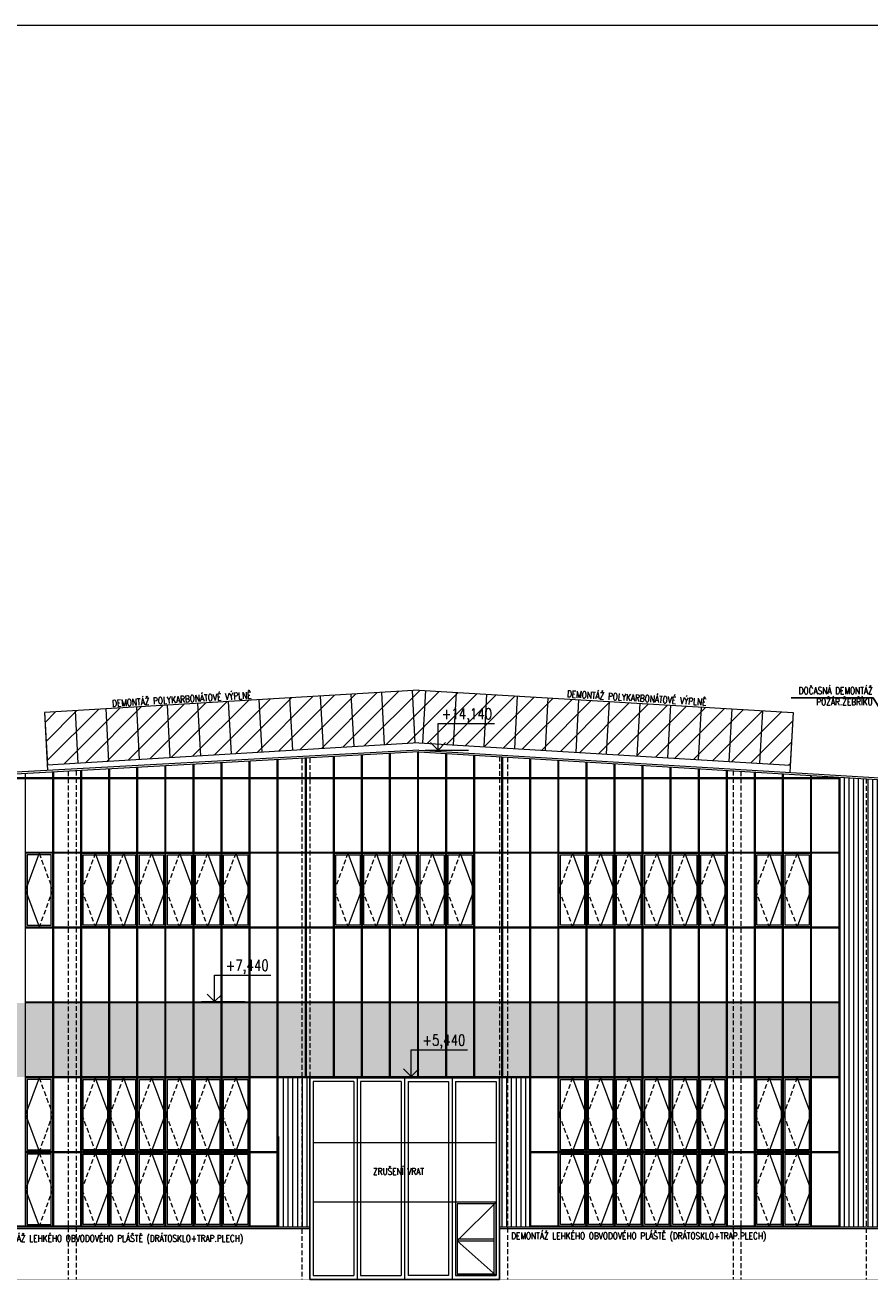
# Model space of a CAD drawing. Header units: millimetres. Extents: x -485339 to 286898, y -1189934 to 1602269.
# Tile 129 of 230: x -279443 to -256875, y -547570 to -513966. Entities that reach past the tile are written whole.
import ezdxf
from ezdxf import colors
from ezdxf.entities.mleader import LeaderData, LeaderLine
from ezdxf.enums import TextEntityAlignment as Align
from ezdxf.math import Vec2, Vec3

# ---------------------------------------------------------------- set-up
doc = ezdxf.new("R2010")
doc.units = ezdxf.units.MM
doc.header["$LTSCALE"] = 10
doc.linetypes.add('DASHED', pattern=[19.05, 12.7, -6.35])
doc.linetypes.add('ČÁRKOVANÁ', pattern=[19.05, 12.7, -6.35])
doc.layers.get('Defpoints').update_dxf_attribs({"lineweight": 0})
for name, color, linetype, lineweight, true_color in [('BOUR_DVEŘE', 7, 'Continuous', 18, 0x4ccd32), ('BOUR_OBV.PLÁŠT', 7, 'Continuous', 18, 0x4ccd32), ('BOUR_OKNA', 7, 'Continuous', 18, 0x4ccd32), ('BOUR_ČÁRY_PLNÉ', 7, 'Continuous', 18, 0x4ccd32), ('BOUR_ŠRAFY', 7, 'Continuous', 18, 0x4ccd32), ('BOURÁNÍ_POPIS', 7, 'Continuous', 18, 0x4ccd32)]:
    doc.layers.add(name, color=color, linetype=linetype, lineweight=lineweight, true_color=true_color)
for name, color, linetype, lineweight in [('St__otvory_dveře', 40, 'Continuous', 18), ('St_kóty_výškové', 132, 'Continuous', 18), ('St_otvory_okna', 40, 'Continuous', 18), ('St_sloupy_opláštění_pohled', 25, 'ČÁRKOVANÁ', 18), ('St_čáry_obrys', 5, 'Continuous', 35), ('St_čáry_plné', 250, 'Continuous', 18), ('Z-p_kanalizace_dest', 70, 'Continuous', 30)]:
    doc.layers.add(name, color=color, linetype=linetype, lineweight=lineweight)
doc.styles.add('ROMANS', font='romans.shx', dxfattribs={"width": 0.8})
doc.styles.get("Standard").update_dxf_attribs({"font": 'simplex.shx', "width": 0.8})
pattern_1 = [(90, (0, 160416.98), (-127, 8e-15), [])]

# ---------------------------------------------------------------- blocks, each defined once
blk = doc.blocks.new('G$CBEA78B39')
at = {"layer": 'St__otvory_dveře', "color": 0}
for p, q in [((-100, -100), (-100, 5287)), ((-100, 5287), (4970, 5287)), ((1076, 5187), (-8, 5187)), ((-8, 5187), (-8, 0)), ((1076, 5187), (1076, 0)), ((1168, 5287), (1168, -100)), ((1259, 5187), (1259, 0)), ((2343, 5187), (1259, 5187)), ((2343, 5187), (2343, 0)), ((2435, 5287), (2435, -100)), ((2527, 5187), (2527, 0)), ((2527, 5187), (3611, 5187)), ((3611, 5187), (3611, 0)), ((3702, 5287), (3702, -100)), ((3794, 5187), (3794, 0)), ((3794, 5187), (4878, 5187)), ((4878, 5187), (4878, 0)), ((4970, 5287), (4970, -100)), ((-8, 3561), (4878, 3561)), ((4878, 1965), (-8, 1965)), ((4878, 1965), (3794, 1965)), ((3794, 1965), (3794, 0)), ((4878, 1965), (3840, 933)), ((4832, 1915), (3840, 1915)), ((3840, 1915), (3840, 50)), ((4832, 50), (4832, 1915)), ((4878, 0), (4878, 1965)), ((3840, 983), (4832, 983)), ((3840, 933), (4878, 0)), ((3840, 933), (4832, 933)), ((3840, 50), (4832, 50)), ((4970, -100), (-100, -100)), ((-8, 0), (1076, 0)), ((1259, 0), (2343, 0)), ((3611, 0), (2527, 0)), ((3794, 0), (4878, 0)), ((4878, 0), (3794, 0))]:
    blk.add_line(p, q, dxfattribs=at)
blk.add_lwpolyline([(-100, -100), (4970, -100), (4970, 5287), (-100, 5287)], close=True, dxfattribs=at)
blk = doc.blocks.new('*U3990')
at = {"layer": 'St_čáry_plné'}
blk.add_lwpolyline([(0, 0), (-7, -1403)], dxfattribs=at)
blk = doc.blocks.new('*U3991')
at = {"layer": 'Defpoints', "rotation": 3.440080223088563}
for p in [(-272379, -531941), (-271561, -531891), (-270742, -531842), (-269924, -531793), (-269105, -531744), (-278109, -532285), (-277290, -532236), (-276472, -532187), (-275653, -532137), (-274835, -532088), (-274016, -532039), (-273198, -531990)]:
    blk.add_blockref('*U3990', p, dxfattribs=at)
at = {"layer": 'St_čáry_plné', "rotation": 3.440080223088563}
for p in [(-272379, -531941), (-271561, -531891), (-270742, -531842), (-269924, -531793), (-269105, -531744), (-278109, -532285), (-277290, -532236), (-276472, -532187), (-275653, -532137), (-274835, -532088), (-274016, -532039), (-273198, -531990), (-278927, -532334)]:
    blk.add_blockref('*U3990', p, dxfattribs=at)
at = {"layer": 'Z-p_kanalizace_dest', "rotation": 3.440080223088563}
for p in [(-272379, -531941), (-272379, -531941), (-271561, -531891), (-271561, -531891), (-270742, -531842), (-270742, -531842), (-269924, -531793), (-269924, -531793), (-269105, -531744), (-269105, -531744), (-278109, -532285), (-278109, -532285), (-277290, -532236), (-277290, -532236), (-276472, -532187), (-276472, -532187), (-275653, -532137), (-275653, -532137), (-274835, -532088), (-274835, -532088), (-274016, -532039), (-274016, -532039), (-273198, -531990), (-273198, -531990)]:
    blk.add_blockref('*U3990', p, dxfattribs=at)
blk = doc.blocks.new('*U3997')
at = {"layer": 'St_čáry_plné'}
blk.add_lwpolyline([(0, 0), (-7, 1403)], dxfattribs=at)
blk = doc.blocks.new('*U3996')
at = {"layer": 'Defpoints', "rotation": 176.5599197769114}
for p in [(-268750, -531744), (-267931, -531793), (-267113, -531842), (-266294, -531891), (-265476, -531941), (-264657, -531990), (-263839, -532039), (-263020, -532088), (-262202, -532137), (-261383, -532187), (-260565, -532236), (-259746, -532285)]:
    blk.add_blockref('*U3997', p, dxfattribs=at)
at = {"layer": 'St_čáry_plné', "rotation": 176.5599197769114}
for p in [(-268750, -531744), (-267931, -531793), (-267113, -531842), (-266294, -531891), (-265476, -531941), (-264657, -531990), (-263839, -532039), (-263020, -532088), (-262202, -532137), (-261383, -532187), (-260565, -532236), (-259746, -532285), (-258927, -532334)]:
    blk.add_blockref('*U3997', p, dxfattribs=at)
at = {"layer": 'Z-p_kanalizace_dest', "rotation": 176.5599197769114}
for p in [(-268750, -531744), (-268750, -531744), (-267931, -531793), (-267931, -531793), (-267113, -531842), (-267113, -531842), (-266294, -531891), (-266294, -531891), (-265476, -531941), (-265476, -531941), (-264657, -531990), (-264657, -531990), (-263839, -532039), (-263839, -532039), (-263020, -532088), (-263020, -532088), (-262202, -532137), (-262202, -532137), (-261383, -532187), (-261383, -532187), (-260565, -532236), (-260565, -532236), (-259746, -532285), (-259746, -532285)]:
    blk.add_blockref('*U3997', p, dxfattribs=at)
blk = doc.blocks.new('*U4033')
at = {"color": 0, "linetype": 'ByBlock', "lineweight": -2}
blk.add_line((3, 0), (-7, 0), dxfattribs=at)
for points in [[(0, 0), (0, 6.12), (0, 6.12), (-13, 6.12)], [(1.75, 1.75), (0, 0), (-1.75, 1.75)]]:
    blk.add_lwpolyline(points, dxfattribs=at)
at = {"color": 0, "linetype": 'ByBlock', "lineweight": -2, "style": 'ROMANS', "width": 0.8}
for tag, p in [('VYSKA', (-3.45, 9.62)), ('POPIS_001', (-12.5, 5.12))]:
    blk.add_attdef(tag, text='', height=2.5, dxfattribs=at).set_placement(p, align=Align.TOP_RIGHT)
blk = doc.blocks.new('G$CE9516F89')
at = {"layer": 'St_otvory_okna', "color": 0}
for points in [[(0, 0), (725, 0), (725, 1962.5), (0, 1962.5)], [(40, 40), (685, 40), (685, 1922.5), (40, 1922.5)]]:
    blk.add_lwpolyline(points, close=True, dxfattribs=at)
blk.add_lwpolyline([(362.5, 1962.5), (0, 981.25), (362.5, 0)], dxfattribs=at)
at = {"layer": 'St_otvory_okna', "color": 0, "linetype": 'ČÁRKOVANÁ'}
blk.add_lwpolyline([(362.5, 1962.5), (725, 981.25), (362.5, 0)], dxfattribs=at)

msp = doc.modelspace()

# ---------------------------------------------------------------- hatches: boundary and pattern name
at = {"layer": 'BOUR_ŠRAFY', "linetype": 'DASHED'}
h = msp.add_hatch(dxfattribs=at)
h.set_pattern_fill('ANSI31', color=256, scale=120)
h.set_pattern_definition([(45, (-75532.35, 0), (-269.40768, 269.40768), [])])
h.paths.add_polyline_path([(-278927.5, -532334.2), (-278843.3, -533734.2), (-268927.5, -533138.1), (-259004.5, -533734.6), (-258920.4, -532334.6), (-268927.5, -531733.1)])
at = {"layer": 'BOUR_ŠRAFY'}
h = msp.add_hatch(dxfattribs=at)
h.set_pattern_fill('ANSI31', color=256, scale=40, angle=45)
h.set_pattern_definition(pattern_1)
h.paths.add_polyline_path([(-257680.4, -546080.2), (-257680, -534067.7), (-238650, -535206.1), (-238650, -542020.2), (-254080, -542020.2), (-254080, -546080.2)])
h = msp.add_hatch(dxfattribs=at)
h.set_pattern_fill('ANSI31', color=256, scale=40, angle=45)
h.set_pattern_definition(pattern_1)
h.paths.add_polyline_path([(-271840, -542090.5), (-271840, -546080.2), (-272680.4, -546080.2), (-272680.4, -546055.2), (-272661.4, -542092.7)])
h = msp.add_hatch(dxfattribs=at)
h.set_pattern_fill('ANSI31', color=256, scale=40, angle=45)
h.set_pattern_definition(pattern_1)
h.paths.add_polyline_path([(-265955.4, -542092.7), (-265955.4, -546055.2), (-265955.4, -546080.2), (-266770, -546080.2), (-266770, -542092.7)])
at = {"layer": 'St_otvory_okna'}
h = msp.add_hatch(color=254, dxfattribs=at)
h.dxf.hatch_style = 1
h.paths.add_polyline_path([(-304205.4, -540092.7), (-304930.4, -540092.7), (-304930.4, -542067.7), (-304205.4, -542067.7)])
h.paths.add_polyline_path([(-304180.4, -540092.7), (-304180.4, -542067.7), (-303455.4, -542067.7), (-303455.4, -540092.7)])
h.paths.add_polyline_path([(-303430.4, -540092.7), (-303430.4, -542067.7), (-302705.4, -542067.7), (-302705.4, -540092.7)])
h.paths.add_polyline_path([(-302680.4, -542067.7), (-301955.4, -542067.7), (-301955.4, -540092.7), (-302680.4, -540092.7)])
h.paths.add_polyline_path([(-301930.4, -540092.7), (-301930.4, -542067.7), (-301205.4, -542067.7), (-301205.4, -540092.7)])
h.paths.add_polyline_path([(-301180.4, -540092.7), (-301180.4, -542067.7), (-300455.4, -542067.7), (-300455.4, -540092.7)])
h.paths.add_polyline_path([(-300430.4, -540092.7), (-300430.4, -542067.7), (-299705.4, -542067.7), (-299705.4, -540092.7)])
h.paths.add_polyline_path([(-299680.4, -540092.7), (-299680.4, -542067.7), (-298955.4, -542067.7), (-298955.4, -540092.7)])
h.paths.add_polyline_path([(-298930.4, -540092.7), (-298930.4, -542067.7), (-298205.4, -542067.7), (-298205.4, -540092.7)])
h.paths.add_polyline_path([(-297455.4, -540092.7), (-298180.4, -540092.7), (-298180.4, -542067.7), (-297455.4, -542067.7)])
h.paths.add_polyline_path([(-297430.4, -540092.7), (-297430.4, -542067.7), (-296705.4, -542067.7), (-296705.4, -540092.7)])
h.paths.add_polyline_path([(-296680.4, -540092.7), (-296680.4, -542067.7), (-295955.4, -542067.7), (-295955.4, -540092.7)])
h.paths.add_polyline_path([(-295930.4, -540092.7), (-295930.4, -542067.7), (-295205.4, -542067.7), (-295205.4, -540092.7)])
h.paths.add_polyline_path([(-295180.4, -540092.7), (-295180.4, -542067.7), (-294455.4, -542067.7), (-294455.4, -540092.7)])
h.paths.add_polyline_path([(-294430.4, -540092.7), (-294430.4, -542067.7), (-293705.4, -542067.7), (-293705.4, -540092.7)])
h.paths.add_polyline_path([(-293680.4, -540092.7), (-293680.4, -542067.7), (-292955.4, -542067.7), (-292955.4, -540092.7)])
h.paths.add_polyline_path([(-292930.4, -540092.7), (-292930.4, -542067.7), (-292205.4, -542067.7), (-292205.4, -540092.7)])
h.paths.add_polyline_path([(-292180.4, -540092.7), (-292180.4, -542067.7), (-291455.4, -542067.7), (-291455.4, -540092.7)])
h.paths.add_polyline_path([(-291430.4, -540092.7), (-291430.4, -542067.7), (-290705.4, -542067.7), (-290705.4, -540092.7)])
h.paths.add_polyline_path([(-290680.4, -542067.7), (-289955.4, -542067.7), (-289955.4, -540092.7), (-290680.4, -540092.7)])
h.paths.add_polyline_path([(-289930.4, -542067.7), (-289205.4, -542067.7), (-289205.4, -540092.7), (-289930.4, -540092.7)])
h.paths.add_polyline_path([(-289180.4, -542067.7), (-288455.4, -542067.7), (-288455.4, -540092.7), (-289180.4, -540092.7)])
h.paths.add_polyline_path([(-288430.4, -542067.7), (-287705.4, -542067.7), (-287705.4, -540092.7), (-288430.4, -540092.7)])
h.paths.add_polyline_path([(-287680.4, -542067.7), (-286955.4, -542067.7), (-286955.4, -540092.7), (-287680.4, -540092.7)])
h.paths.add_polyline_path([(-286930.4, -542067.7), (-286205.4, -542067.7), (-286205.4, -540092.7), (-286930.4, -540092.7)])
h.paths.add_polyline_path([(-286180.4, -542067.7), (-285455.4, -542067.7), (-285455.4, -540092.7), (-286180.4, -540092.7)])
h.paths.add_polyline_path([(-285430.4, -542067.7), (-284705.4, -542067.7), (-284705.4, -540092.7), (-285430.4, -540092.7)])
h.paths.add_polyline_path([(-284680.4, -542067.7), (-283955.4, -542067.7), (-283955.4, -540092.7), (-284680.4, -540092.7)])
h.paths.add_polyline_path([(-283930.4, -542067.7), (-283205.4, -542067.7), (-283205.4, -540092.7), (-283930.4, -540092.7)])
h.paths.add_polyline_path([(-283180.4, -540092.7), (-283180.4, -542067.7), (-282455.4, -542067.7), (-282455.4, -540092.7)])
h.paths.add_polyline_path([(-282430.4, -540092.7), (-282430.4, -542067.7), (-281705.4, -542067.7), (-281705.4, -540092.7)])
h.paths.add_polyline_path([(-281680.4, -542067.7), (-280955.4, -542067.7), (-280955.4, -540092.7), (-281680.4, -540092.7)])
h.paths.add_polyline_path([(-280930.4, -540092.7), (-280930.4, -542067.7), (-280205.4, -542067.7), (-280205.4, -540092.7)])
h.paths.add_polyline_path([(-280180.4, -540092.7), (-280180.4, -542067.7), (-279455.4, -542067.7), (-279455.4, -540092.7)])
h.paths.add_polyline_path([(-279430.4, -540092.7), (-279430.4, -542067.7), (-278705.4, -542067.7), (-278705.4, -540092.7)])
h.paths.add_polyline_path([(-278680.4, -540092.7), (-278680.4, -542067.7), (-277955.4, -542067.7), (-277955.4, -540092.7)])
h.paths.add_polyline_path([(-277205.4, -540092.7), (-277930.4, -540092.7), (-277930.4, -542067.7), (-277205.4, -542067.7)])
h.paths.add_polyline_path([(-276455.4, -540092.7), (-277180.4, -540092.7), (-277180.4, -542067.7), (-276455.4, -542067.7)])
h.paths.add_polyline_path([(-275705.4, -540092.7), (-276430.4, -540092.7), (-276430.4, -542067.7), (-275705.4, -542067.7)])
h.paths.add_polyline_path([(-274955.4, -540092.7), (-275680.4, -540092.7), (-275680.4, -542067.7), (-274955.4, -542067.7)])
h.paths.add_polyline_path([(-274205.4, -540092.7), (-274930.4, -540092.7), (-274930.4, -542067.7), (-274205.4, -542067.7)])
h.paths.add_polyline_path([(-273455.4, -540092.7), (-274180.4, -540092.7), (-274180.4, -542067.7), (-273455.4, -542067.7)])
h.paths.add_polyline_path([(-273430.4, -540092.7), (-273430.4, -542067.7), (-272705.4, -542067.7), (-272705.4, -540092.7)])
h.paths.add_polyline_path([(-272680.4, -540092.7), (-272680.4, -542067.7), (-271955.4, -542067.7), (-271955.4, -540092.7)])
h.paths.add_polyline_path([(-271930.4, -542067.7), (-271205.4, -542067.7), (-271205.4, -540092.7), (-271930.4, -540092.7)])
h.paths.add_polyline_path([(-271180.4, -542067.7), (-270455.4, -542067.7), (-270455.4, -540092.7), (-271180.4, -540092.7)])
h.paths.add_polyline_path([(-270430.4, -542067.7), (-269705.4, -542067.7), (-269705.4, -540092.7), (-270430.4, -540092.7)])
h.paths.add_polyline_path([(-269680.4, -542067.7), (-268955.4, -542067.7), (-268955.4, -540092.7), (-269680.4, -540092.7)])
h.paths.add_polyline_path([(-268930.4, -542067.7), (-268205.4, -542067.7), (-268205.4, -540092.7), (-268930.4, -540092.7)])
h.paths.add_polyline_path([(-268180.4, -542067.7), (-267455.4, -542067.7), (-267455.4, -540092.7), (-268180.4, -540092.7)])
h.paths.add_polyline_path([(-266705.4, -540092.7), (-267430.4, -540092.7), (-267430.4, -542067.7), (-266705.4, -542067.7)])
h.paths.add_polyline_path([(-266680.4, -542067.7), (-265955.4, -542067.7), (-265955.4, -540092.7), (-266680.4, -540092.7)])
h.paths.add_polyline_path([(-265930.4, -542067.7), (-265205.4, -542067.7), (-265205.4, -540092.7), (-265930.4, -540092.7)])
h.paths.add_polyline_path([(-264455.4, -540092.7), (-265180.4, -540092.7), (-265180.4, -542067.7), (-264455.4, -542067.7)])
h.paths.add_polyline_path([(-263705.4, -540092.7), (-264430.4, -540092.7), (-264430.4, -542067.7), (-263705.4, -542067.7)])
h.paths.add_polyline_path([(-262955.4, -540092.7), (-263680.4, -540092.7), (-263680.4, -542067.7), (-262955.4, -542067.7)])
h.paths.add_polyline_path([(-262205.4, -540092.7), (-262930.4, -540092.7), (-262930.4, -542067.7), (-262205.4, -542067.7)])
h.paths.add_polyline_path([(-261455.4, -540092.7), (-262180.4, -540092.7), (-262180.4, -542067.7), (-261455.4, -542067.7)])
h.paths.add_polyline_path([(-260705.4, -540092.7), (-261430.4, -540092.7), (-261430.4, -542067.7), (-260705.4, -542067.7)])
h.paths.add_polyline_path([(-260680.4, -542067.7), (-259955.4, -542067.7), (-259955.4, -540092.7), (-260680.4, -540092.7)])
h.paths.add_polyline_path([(-259205.4, -540092.7), (-259930.4, -540092.7), (-259930.4, -542067.7), (-259205.4, -542067.7)])
h.paths.add_polyline_path([(-258455.4, -540092.7), (-259180.4, -540092.7), (-259180.4, -542067.7), (-258455.4, -542067.7)])
h.paths.add_polyline_path([(-257705.4, -540092.7), (-258430.4, -540092.7), (-258430.4, -542067.7), (-257705.4, -542067.7)])

# ---------------------------------------------------------------- linework, layer by layer
at = {"layer": 'BOUR_OBV.PLÁŠT'}
for points in [[(-273430.4, -534092.7), (-273430.4, -533633.7)], [(-272705.4, -534092.7), (-272705.4, -533593.9)], [(-272680.4, -534092.7), (-272680.4, -533592.5)], [(-271955.4, -534092.7), (-271955.4, -533552.6)], [(-271930.4, -534092.7), (-271930.4, -533551.2)], [(-271205.4, -534092.7), (-271205.4, -533511.3)], [(-271180.4, -534092.7), (-271180.4, -533510)], [(-270455.4, -534092.7), (-270455.4, -533470.1)], [(-270430.4, -534092.7), (-270430.4, -533468.7)], [(-269705.4, -534092.7), (-269705.4, -533428.8)], [(-269680.4, -534092.7), (-269680.4, -533427.4)], [(-268955.4, -534092.7), (-268955.4, -533387.6)], [(-268930.4, -534092.7), (-268930.4, -533386.2)], [(-268205.4, -534092.7), (-268205.4, -533429.4)], [(-268180.4, -534092.7), (-268180.4, -533430.9)], [(-267455.4, -534092.7), (-267455.4, -533474.5)], [(-267430.4, -534092.7), (-267430.4, -533476)], [(-266705.4, -534092.7), (-266705.4, -533519.6)], [(-266680.4, -534092.7), (-266680.4, -533521.1)], [(-265955.4, -534092.7), (-265955.4, -533564.7)], [(-265930.4, -534092.7), (-265930.4, -533566.2)], [(-265205.4, -534092.7), (-265205.4, -533609.8)], [(-265180.4, -534092.7), (-265180.4, -533611.3)], [(-279430.4, -534092.7), (-279430.4, -533963.8)], [(-278705.4, -534092.7), (-278705.4, -533923.9)], [(-278680.4, -534092.7), (-278680.4, -533922.6)], [(-277955.4, -534092.7), (-277955.4, -533882.7)], [(-277930.4, -534092.7), (-277930.4, -533881.3)], [(-277205.4, -534092.7), (-277205.4, -533841.4)], [(-277180.4, -534092.7), (-277180.4, -533840)], [(-276455.4, -534092.7), (-276455.4, -533800.2)], [(-276430.4, -534092.7), (-276430.4, -533798.8)], [(-275705.4, -534092.7), (-275705.4, -533758.9)], [(-275680.4, -534092.7), (-275680.4, -533757.5)], [(-274955.4, -534092.7), (-274955.4, -533717.6)], [(-274930.4, -534092.7), (-274930.4, -533716.3)], [(-274205.4, -534092.7), (-274205.4, -533676.4)], [(-274180.4, -534092.7), (-274180.4, -533675)], [(-273455.4, -534092.7), (-273455.4, -533635.1)], [(-264455.4, -534092.7), (-264455.4, -533654.9)], [(-264430.4, -534092.7), (-264430.4, -533656.4)], [(-263705.4, -534092.7), (-263705.4, -533700)], [(-263680.4, -534092.7), (-263680.4, -533701.5)], [(-262955.4, -534092.7), (-262955.4, -533745)], [(-262930.4, -534092.7), (-262930.4, -533746.5)], [(-262205.4, -534092.7), (-262205.4, -533790.1)], [(-262180.4, -534092.7), (-262180.4, -533791.6)], [(-261455.4, -534092.7), (-261455.4, -533835.2)], [(-261430.4, -534092.7), (-261430.4, -533836.7)], [(-260705.4, -534092.7), (-260705.4, -533880.3)], [(-260680.4, -534092.7), (-260680.4, -533881.8)], [(-259955.4, -534092.7), (-259955.4, -533925.4)], [(-259930.4, -534092.7), (-259930.4, -533926.9)], [(-281317.9, -534067.7), (-257680.4, -534067.7), (-257680.4, -546080.2), (-265955.4, -546080.2), (-265955.4, -546055.2)], [(-281317.9, -534092.7), (-257705.4, -534092.7), (-257705.4, -546055.2), (-265955.4, -546055.2)], [(-279430.4, -546055.2), (-279430.4, -534092.7)], [(-278705.4, -546055.2), (-278705.4, -534092.7)], [(-278680.4, -546055.2), (-278680.4, -534092.7)], [(-277955.4, -546055.2), (-277955.4, -534092.7)], [(-277930.4, -546055.2), (-277930.4, -534092.7)], [(-277205.4, -546055.2), (-277205.4, -534092.7)], [(-277180.4, -546055.2), (-277180.4, -534092.7)], [(-276455.4, -546055.2), (-276455.4, -534092.7)], [(-276430.4, -546055.2), (-276430.4, -534092.7)], [(-275705.4, -546055.2), (-275705.4, -534092.7)], [(-275680.4, -546055.2), (-275680.4, -534092.7)], [(-274955.4, -546055.2), (-274955.4, -534092.7)], [(-274930.4, -546055.2), (-274930.4, -534092.7)], [(-274205.4, -546055.2), (-274205.4, -534092.7)], [(-274180.4, -546055.2), (-274180.4, -534092.7)], [(-273455.4, -546055.2), (-273455.4, -534092.7)], [(-273430.4, -546055.2), (-273430.4, -534092.7)], [(-272705.4, -546055.2), (-272705.4, -534092.7)], [(-272680.4, -546055.2), (-272680.4, -534092.7)], [(-271955.4, -542067.7), (-271955.4, -534092.7)], [(-271930.4, -542067.7), (-271930.4, -534092.7)], [(-271205.4, -542067.7), (-271205.4, -534092.7)], [(-271180.4, -542067.7), (-271180.4, -534092.7)], [(-270455.4, -542067.7), (-270455.4, -534092.7)], [(-270430.4, -542067.7), (-270430.4, -534092.7)], [(-269705.4, -542067.7), (-269705.4, -534092.7)], [(-269680.4, -542067.7), (-269680.4, -534092.7)], [(-268955.4, -542067.7), (-268955.4, -534092.7)], [(-268930.4, -542067.7), (-268930.4, -534092.7)], [(-268205.4, -542067.7), (-268205.4, -534092.7)], [(-268180.4, -542067.7), (-268180.4, -534092.7)], [(-267455.4, -542067.7), (-267455.4, -534092.7)], [(-267430.4, -542067.7), (-267430.4, -534092.7)], [(-266705.4, -542067.7), (-266705.4, -534092.7)], [(-266680.4, -542067.7), (-266680.4, -534092.7)], [(-265955.4, -546055.2), (-265955.4, -534092.7)], [(-265930.4, -546055.2), (-265930.4, -534092.7)], [(-265205.4, -546055.2), (-265205.4, -534092.7)], [(-265180.4, -546055.2), (-265180.4, -534092.7)], [(-264455.4, -546055.2), (-264455.4, -534092.7)], [(-264430.4, -546055.2), (-264430.4, -534092.7)], [(-263705.4, -546055.2), (-263705.4, -534092.7)], [(-263680.4, -546055.2), (-263680.4, -534092.7)], [(-262955.4, -546055.2), (-262955.4, -534092.7)], [(-262930.4, -546055.2), (-262930.4, -534092.7)], [(-262205.4, -546055.2), (-262205.4, -534092.7)], [(-262180.4, -546055.2), (-262180.4, -534092.7)], [(-261455.4, -546055.2), (-261455.4, -534092.7)], [(-261430.4, -546055.2), (-261430.4, -534092.7)], [(-260705.4, -546055.2), (-260705.4, -534092.7)], [(-260680.4, -546055.2), (-260680.4, -534092.7)], [(-259955.4, -546055.2), (-259955.4, -534092.7)], [(-259930.4, -546055.2), (-259930.4, -534092.7)], [(-259205.4, -534092.7), (-259205.4, -533970.5)], [(-259205.4, -546055.2), (-259205.4, -534092.7)], [(-259180.4, -534092.7), (-259180.4, -533972)], [(-259180.4, -546055.2), (-259180.4, -534092.7)], [(-258455.4, -534092.7), (-258455.4, -534015.5)], [(-258455.4, -546055.2), (-258455.4, -534092.7)], [(-258430.4, -534092.7), (-258430.4, -534017.1)], [(-258430.4, -546055.2), (-258430.4, -534092.7)], [(-278705.4, -536067.7), (-279430.4, -536067.7)], [(-278705.4, -536092.7), (-279430.4, -536092.7)], [(-277955.4, -536067.7), (-278680.4, -536067.7)], [(-277955.4, -536092.7), (-278680.4, -536092.7)], [(-277205.4, -536067.7), (-277930.4, -536067.7)], [(-277205.4, -536092.7), (-277930.4, -536092.7)], [(-276455.4, -536067.7), (-277180.4, -536067.7)], [(-276455.4, -536092.7), (-277180.4, -536092.7)], [(-275705.4, -536067.7), (-276430.4, -536067.7)], [(-275705.4, -536092.7), (-276430.4, -536092.7)], [(-274955.4, -536067.7), (-275680.4, -536067.7)], [(-274955.4, -536092.7), (-275680.4, -536092.7)], [(-274205.4, -536067.7), (-274930.4, -536067.7)], [(-274205.4, -536092.7), (-274930.4, -536092.7)], [(-273455.4, -536067.7), (-274180.4, -536067.7)], [(-273455.4, -536092.7), (-274180.4, -536092.7)], [(-272705.4, -536067.7), (-273430.4, -536067.7)], [(-272705.4, -536092.7), (-273430.4, -536092.7)], [(-271955.4, -536067.7), (-272680.4, -536067.7)], [(-271955.4, -536092.7), (-272680.4, -536092.7)], [(-271205.4, -536067.7), (-271930.4, -536067.7)], [(-271205.4, -536092.7), (-271930.4, -536092.7)], [(-270455.4, -536067.7), (-271180.4, -536067.7)], [(-270455.4, -536092.7), (-271180.4, -536092.7)], [(-269705.4, -536067.7), (-270430.4, -536067.7)], [(-269705.4, -536092.7), (-270430.4, -536092.7)], [(-268955.4, -536067.7), (-269680.4, -536067.7)], [(-268955.4, -536092.7), (-269680.4, -536092.7)], [(-268205.4, -536067.7), (-268930.4, -536067.7)], [(-268205.4, -536092.7), (-268930.4, -536092.7)], [(-267455.4, -536067.7), (-268180.4, -536067.7)], [(-267455.4, -536092.7), (-268180.4, -536092.7)], [(-266705.4, -536067.7), (-267430.4, -536067.7)], [(-266705.4, -536092.7), (-267430.4, -536092.7)], [(-265955.4, -536067.7), (-266680.4, -536067.7)], [(-265955.4, -536092.7), (-266680.4, -536092.7)], [(-265205.4, -536067.7), (-265930.4, -536067.7)], [(-265205.4, -536092.7), (-265930.4, -536092.7)], [(-264455.4, -536067.7), (-265180.4, -536067.7)], [(-264455.4, -536092.7), (-265180.4, -536092.7)], [(-263705.4, -536067.7), (-264430.4, -536067.7)], [(-263705.4, -536092.7), (-264430.4, -536092.7)], [(-262955.4, -536067.7), (-263680.4, -536067.7)], [(-262955.4, -536092.7), (-263680.4, -536092.7)], [(-262205.4, -536067.7), (-262930.4, -536067.7)], [(-262205.4, -536092.7), (-262930.4, -536092.7)], [(-261455.4, -536067.7), (-262180.4, -536067.7)], [(-261455.4, -536092.7), (-262180.4, -536092.7)], [(-260705.4, -536067.7), (-261430.4, -536067.7)], [(-260705.4, -536092.7), (-261430.4, -536092.7)], [(-259955.4, -536067.7), (-260680.4, -536067.7)], [(-259955.4, -536092.7), (-260680.4, -536092.7)], [(-259205.4, -536067.7), (-259930.4, -536067.7)], [(-259205.4, -536092.7), (-259930.4, -536092.7)], [(-258455.4, -536067.7), (-259180.4, -536067.7)], [(-258455.4, -536092.7), (-259180.4, -536092.7)], [(-257705.4, -536067.7), (-258430.4, -536067.7)], [(-257705.4, -536092.7), (-258430.4, -536092.7)], [(-278705.4, -538067.7), (-279430.4, -538067.7)], [(-278705.4, -538092.7), (-279430.4, -538092.7)], [(-277955.4, -538067.7), (-278680.4, -538067.7)], [(-277955.4, -538092.7), (-278680.4, -538092.7)], [(-277205.4, -538067.7), (-277930.4, -538067.7)], [(-277205.4, -538092.7), (-277930.4, -538092.7)], [(-276455.4, -538067.7), (-277180.4, -538067.7)], [(-276455.4, -538092.7), (-277180.4, -538092.7)], [(-275705.4, -538067.7), (-276430.4, -538067.7)], [(-275705.4, -538092.7), (-276430.4, -538092.7)], [(-274955.4, -538067.7), (-275680.4, -538067.7)], [(-274955.4, -538092.7), (-275680.4, -538092.7)], [(-274205.4, -538067.7), (-274930.4, -538067.7)], [(-274205.4, -538092.7), (-274930.4, -538092.7)], [(-273455.4, -538067.7), (-274180.4, -538067.7)], [(-273455.4, -538092.7), (-274180.4, -538092.7)], [(-272705.4, -538067.7), (-273430.4, -538067.7)], [(-272705.4, -538092.7), (-273430.4, -538092.7)], [(-271955.4, -538067.7), (-272680.4, -538067.7)], [(-271955.4, -538092.7), (-272680.4, -538092.7)], [(-271205.4, -538067.7), (-271930.4, -538067.7)], [(-271205.4, -538092.7), (-271930.4, -538092.7)], [(-270455.4, -538067.7), (-271180.4, -538067.7)], [(-270455.4, -538092.7), (-271180.4, -538092.7)], [(-269705.4, -538067.7), (-270430.4, -538067.7)], [(-269705.4, -538092.7), (-270430.4, -538092.7)], [(-268955.4, -538067.7), (-269680.4, -538067.7)], [(-268955.4, -538092.7), (-269680.4, -538092.7)], [(-268205.4, -538067.7), (-268930.4, -538067.7)], [(-268205.4, -538092.7), (-268930.4, -538092.7)], [(-267455.4, -538067.7), (-268180.4, -538067.7)], [(-267455.4, -538092.7), (-268180.4, -538092.7)], [(-266705.4, -538067.7), (-267430.4, -538067.7)], [(-266705.4, -538092.7), (-267430.4, -538092.7)], [(-265955.4, -538067.7), (-266680.4, -538067.7)], [(-265955.4, -538092.7), (-266680.4, -538092.7)], [(-265205.4, -538067.7), (-265930.4, -538067.7)], [(-265205.4, -538092.7), (-265930.4, -538092.7)], [(-264455.4, -538067.7), (-265180.4, -538067.7)], [(-264455.4, -538092.7), (-265180.4, -538092.7)], [(-263705.4, -538067.7), (-264430.4, -538067.7)], [(-263705.4, -538092.7), (-264430.4, -538092.7)], [(-262955.4, -538067.7), (-263680.4, -538067.7)], [(-262955.4, -538092.7), (-263680.4, -538092.7)], [(-262205.4, -538067.7), (-262930.4, -538067.7)], [(-262205.4, -538092.7), (-262930.4, -538092.7)], [(-261455.4, -538067.7), (-262180.4, -538067.7)], [(-261455.4, -538092.7), (-262180.4, -538092.7)], [(-260705.4, -538067.7), (-261430.4, -538067.7)], [(-260705.4, -538092.7), (-261430.4, -538092.7)], [(-259955.4, -538067.7), (-260680.4, -538067.7)], [(-259955.4, -538092.7), (-260680.4, -538092.7)], [(-259205.4, -538067.7), (-259930.4, -538067.7)], [(-259205.4, -538092.7), (-259930.4, -538092.7)], [(-258455.4, -538067.7), (-259180.4, -538067.7)], [(-258455.4, -538092.7), (-259180.4, -538092.7)], [(-257705.4, -538067.7), (-258430.4, -538067.7)], [(-257705.4, -538092.7), (-258430.4, -538092.7)], [(-278705.4, -540067.7), (-279430.4, -540067.7)], [(-278705.4, -540092.7), (-279430.4, -540092.7)], [(-277955.4, -540067.7), (-278680.4, -540067.7)], [(-277955.4, -540092.7), (-278680.4, -540092.7)], [(-277205.4, -540067.7), (-277930.4, -540067.7)], [(-277205.4, -540092.7), (-277930.4, -540092.7)], [(-276455.4, -540067.7), (-277180.4, -540067.7)], [(-276455.4, -540092.7), (-277180.4, -540092.7)], [(-275705.4, -540067.7), (-276430.4, -540067.7)], [(-275705.4, -540092.7), (-276430.4, -540092.7)], [(-274955.4, -540067.7), (-275680.4, -540067.7)], [(-274955.4, -540092.7), (-275680.4, -540092.7)], [(-274205.4, -540067.7), (-274930.4, -540067.7)], [(-274205.4, -540092.7), (-274930.4, -540092.7)], [(-273455.4, -540067.7), (-274180.4, -540067.7)], [(-273455.4, -540092.7), (-274180.4, -540092.7)], [(-272705.4, -540067.7), (-273430.4, -540067.7)], [(-272705.4, -540092.7), (-273430.4, -540092.7)], [(-271955.4, -540067.7), (-272680.4, -540067.7)], [(-271955.4, -540092.7), (-272680.4, -540092.7)], [(-271205.4, -540067.7), (-271930.4, -540067.7)], [(-271205.4, -540092.7), (-271930.4, -540092.7)], [(-270455.4, -540067.7), (-271180.4, -540067.7)], [(-270455.4, -540092.7), (-271180.4, -540092.7)], [(-269705.4, -540067.7), (-270430.4, -540067.7)], [(-269705.4, -540092.7), (-270430.4, -540092.7)], [(-268955.4, -540067.7), (-269680.4, -540067.7)], [(-268955.4, -540092.7), (-269680.4, -540092.7)], [(-268205.4, -540067.7), (-268930.4, -540067.7)], [(-268205.4, -540092.7), (-268930.4, -540092.7)], [(-267455.4, -540067.7), (-268180.4, -540067.7)], [(-267455.4, -540092.7), (-268180.4, -540092.7)], [(-266705.4, -540067.7), (-267430.4, -540067.7)], [(-266705.4, -540092.7), (-267430.4, -540092.7)], [(-265955.4, -540067.7), (-266680.4, -540067.7)], [(-265955.4, -540092.7), (-266680.4, -540092.7)], [(-265205.4, -540067.7), (-265930.4, -540067.7)], [(-265205.4, -540092.7), (-265930.4, -540092.7)], [(-264455.4, -540067.7), (-265180.4, -540067.7)], [(-264455.4, -540092.7), (-265180.4, -540092.7)], [(-263705.4, -540067.7), (-264430.4, -540067.7)], [(-263705.4, -540092.7), (-264430.4, -540092.7)], [(-262955.4, -540067.7), (-263680.4, -540067.7)], [(-262955.4, -540092.7), (-263680.4, -540092.7)], [(-262205.4, -540067.7), (-262930.4, -540067.7)], [(-262205.4, -540092.7), (-262930.4, -540092.7)], [(-261455.4, -540067.7), (-262180.4, -540067.7)], [(-261455.4, -540092.7), (-262180.4, -540092.7)], [(-260705.4, -540067.7), (-261430.4, -540067.7)], [(-260705.4, -540092.7), (-261430.4, -540092.7)], [(-259955.4, -540067.7), (-260680.4, -540067.7)], [(-259955.4, -540092.7), (-260680.4, -540092.7)], [(-259205.4, -540067.7), (-259930.4, -540067.7)], [(-259205.4, -540092.7), (-259930.4, -540092.7)], [(-258455.4, -540067.7), (-259180.4, -540067.7)], [(-258455.4, -540092.7), (-259180.4, -540092.7)], [(-257705.4, -540067.7), (-258430.4, -540067.7)], [(-257705.4, -540092.7), (-258430.4, -540092.7)], [(-278705.4, -542067.7), (-279430.4, -542067.7)], [(-278705.4, -542092.7), (-279430.4, -542092.7)], [(-277955.4, -542067.7), (-278680.4, -542067.7)], [(-277955.4, -542092.7), (-278680.4, -542092.7)], [(-277205.4, -542067.7), (-277930.4, -542067.7)], [(-277205.4, -542092.7), (-277930.4, -542092.7)], [(-276455.4, -542067.7), (-277180.4, -542067.7)], [(-276455.4, -542092.7), (-277180.4, -542092.7)], [(-275705.4, -542067.7), (-276430.4, -542067.7)], [(-275705.4, -542092.7), (-276430.4, -542092.7)], [(-274955.4, -542067.7), (-275680.4, -542067.7)], [(-274955.4, -542092.7), (-275680.4, -542092.7)], [(-274205.4, -542067.7), (-274930.4, -542067.7)], [(-274205.4, -542092.7), (-274930.4, -542092.7)], [(-273455.4, -542067.7), (-274180.4, -542067.7)], [(-273455.4, -542092.7), (-274180.4, -542092.7)], [(-272705.4, -542067.7), (-273430.4, -542067.7)], [(-272705.4, -542092.7), (-273430.4, -542092.7)], [(-265955.4, -542067.7), (-272680.4, -542067.7)], [(-265955.4, -542092.7), (-272680.4, -542092.7)], [(-265205.4, -542067.7), (-265930.4, -542067.7)], [(-265205.4, -542092.7), (-265930.4, -542092.7)], [(-264455.4, -542067.7), (-265180.4, -542067.7)], [(-264455.4, -542092.7), (-265180.4, -542092.7)], [(-263705.4, -542067.7), (-264430.4, -542067.7)], [(-263705.4, -542092.7), (-264430.4, -542092.7)], [(-262955.4, -542067.7), (-263680.4, -542067.7)], [(-262955.4, -542092.7), (-263680.4, -542092.7)], [(-262205.4, -542067.7), (-262930.4, -542067.7)], [(-262205.4, -542092.7), (-262930.4, -542092.7)], [(-261455.4, -542067.7), (-262180.4, -542067.7)], [(-261455.4, -542092.7), (-262180.4, -542092.7)], [(-260705.4, -542067.7), (-261430.4, -542067.7)], [(-260705.4, -542092.7), (-261430.4, -542092.7)], [(-259955.4, -542067.7), (-260680.4, -542067.7)], [(-259955.4, -542092.7), (-260680.4, -542092.7)], [(-259205.4, -542067.7), (-259930.4, -542067.7)], [(-259205.4, -542092.7), (-259930.4, -542092.7)], [(-258455.4, -542067.7), (-259180.4, -542067.7)], [(-258455.4, -542092.7), (-259180.4, -542092.7)], [(-257705.4, -542067.7), (-258430.4, -542067.7)], [(-257705.4, -542092.7), (-258430.4, -542092.7)], [(-278705.4, -544067.7), (-279430.4, -544067.7)], [(-278705.4, -544092.7), (-279430.4, -544092.7)], [(-277955.4, -544067.7), (-278680.4, -544067.7)], [(-277955.4, -544092.7), (-278680.4, -544092.7)], [(-277205.4, -544067.7), (-277930.4, -544067.7)], [(-277205.4, -544092.7), (-277930.4, -544092.7)], [(-276455.4, -544067.7), (-277180.4, -544067.7)], [(-276455.4, -544092.7), (-277180.4, -544092.7)], [(-275705.4, -544067.7), (-276430.4, -544067.7)], [(-275705.4, -544092.7), (-276430.4, -544092.7)], [(-274955.4, -544067.7), (-275680.4, -544067.7)], [(-274955.4, -544092.7), (-275680.4, -544092.7)], [(-274205.4, -544067.7), (-274930.4, -544067.7)], [(-274205.4, -544092.7), (-274930.4, -544092.7)], [(-273455.4, -544067.7), (-274180.4, -544067.7)], [(-273455.4, -544092.7), (-274180.4, -544092.7)], [(-272705.4, -544067.7), (-273430.4, -544067.7)], [(-272705.4, -544092.7), (-273430.4, -544092.7)], [(-265205.4, -544067.7), (-265930.4, -544067.7)], [(-265205.4, -544092.7), (-265930.4, -544092.7)], [(-264455.4, -544067.7), (-265180.4, -544067.7)], [(-264455.4, -544092.7), (-265180.4, -544092.7)], [(-263705.4, -544067.7), (-264430.4, -544067.7)], [(-263705.4, -544092.7), (-264430.4, -544092.7)], [(-262955.4, -544067.7), (-263680.4, -544067.7)], [(-262955.4, -544092.7), (-263680.4, -544092.7)], [(-262205.4, -544067.7), (-262930.4, -544067.7)], [(-262205.4, -544092.7), (-262930.4, -544092.7)], [(-261455.4, -544067.7), (-262180.4, -544067.7)], [(-261455.4, -544092.7), (-262180.4, -544092.7)], [(-260705.4, -544067.7), (-261430.4, -544067.7)], [(-260705.4, -544092.7), (-261430.4, -544092.7)], [(-259955.4, -544067.7), (-260680.4, -544067.7)], [(-259955.4, -544092.7), (-260680.4, -544092.7)], [(-259205.4, -544067.7), (-259930.4, -544067.7)], [(-259205.4, -544092.7), (-259930.4, -544092.7)], [(-258455.4, -544067.7), (-259180.4, -544067.7)], [(-258455.4, -544092.7), (-259180.4, -544092.7)], [(-257705.4, -544067.7), (-258430.4, -544067.7)], [(-257705.4, -544092.7), (-258430.4, -544092.7)], [(-272680.4, -546055.2), (-281317.9, -546055.2)], [(-272680.4, -546055.2), (-272680.4, -546080.2)]]:
    msp.add_lwpolyline(points, dxfattribs=at)
at = {"layer": 'BOUR_ČÁRY_PLNÉ'}
for points in [[(-268927.6, -533386), (-238650, -535206.1)], [(-268927.5, -533335.9), (-238650, -535156)]]:
    msp.add_lwpolyline(points, dxfattribs=at)
at = {"layer": 'Defpoints'}
msp.add_lwpolyline([(-485339.2, -513966), (143293.5, -513966), (143293.5, -775236.5), (-485339.2, -775236.5)], close=True, dxfattribs=at)
at = {"layer": 'St_sloupy_opláštění_pohled'}
for points in [[(-272050, -533557.8), (-272050, -547477.5)], [(-271840, -533546.2), (-271840, -547477.5)], [(-266770, -533515.7), (-266770, -547477.5)], [(-266560, -533528.4), (-266560, -547477.5)], [(-278290, -533901.1), (-278290, -547477.5)], [(-278080, -533889.5), (-278080, -547477.5)], [(-260530, -533890.8), (-260530, -547480.2)], [(-260320, -533903.5), (-260320, -547480.2)], [(-256976.9, -534104.4), (-256976.9, -547480.2)]]:
    msp.add_lwpolyline(points, dxfattribs=at)
at = {"layer": 'St_čáry_obrys', "const_width": 10}
msp.add_lwpolyline([(-307896.1, -547480.2), (-237074.4, -547480.2)], dxfattribs=at)
at = {"layer": 'St_čáry_plné'}
for points in [[(-268927.5, -531733.1), (-278927.5, -532334.2)], [(-268927.5, -531733.1), (-258927.5, -532334.2)], [(-278927.5, -532334.2), (-278843.2, -533881.4)], [(-258927.5, -532334.2), (-259014.5, -533931.8)], [(-268927.5, -533138.1), (-278851.2, -533734.7)], [(-268927.5, -533138.1), (-259003.8, -533734.7)], [(-268927.5, -533335.9), (-281320.6, -534017.7)], [(-268927.6, -533386), (-281317.9, -534067.7)], [(-271840, -546080.2), (-290770, -546080.2)], [(-271840, -546130.2), (-290770, -546130.2)], [(-254080, -546080.2), (-266770, -546080.2)], [(-254080, -546130.2), (-266770, -546130.2)]]:
    msp.add_lwpolyline(points, dxfattribs=at)

# ---------------------------------------------------------------- block references
at = {"layer": 'BOUR_DVEŘE'}
msp.add_blockref('G$CBEA78B39', (-271740, -547377.5), dxfattribs=at)
at = {"layer": 'BOUR_OKNA'}
for p in [(-279430.4, -538055.2), (-279430.4, -544055.2), (-279430.4, -546055.2)]:
    msp.add_blockref('G$CE9516F89', p, dxfattribs=at)
at = {"layer": 'BOUR_OKNA', "xscale": -1}
for p in [(-277205.4, -538055.2), (-276455.4, -538055.2), (-275705.4, -538055.2), (-274955.4, -538055.2), (-274205.4, -538055.2), (-273455.4, -538055.2), (-270455.4, -538055.2), (-269705.4, -538055.2), (-268955.4, -538055.2), (-268205.4, -538055.2), (-267455.4, -538055.2), (-264455.4, -538055.2), (-263705.4, -538055.2), (-262955.4, -538055.2), (-262205.4, -538055.2), (-261455.4, -538055.2), (-260705.4, -538055.2), (-259205.4, -538055.2), (-258455.4, -538055.2), (-277205.4, -544055.2), (-276455.4, -544055.2), (-275705.4, -544055.2), (-274955.4, -544055.2), (-274205.4, -544055.2), (-273455.4, -544055.2), (-264455.4, -544055.2), (-263705.4, -544055.2), (-262955.4, -544055.2), (-262205.4, -544055.2), (-261455.4, -544055.2), (-260705.4, -544055.2), (-259205.4, -544055.2), (-258455.4, -544055.2), (-277205.4, -546055.2), (-276455.4, -546055.2), (-275705.4, -546055.2), (-274955.4, -546055.2), (-274205.4, -546055.2), (-273455.4, -546055.2), (-264455.4, -546055.2), (-263705.4, -546055.2), (-262955.4, -546055.2), (-262205.4, -546055.2), (-261455.4, -546055.2), (-260705.4, -546055.2), (-259205.4, -546055.2), (-258455.4, -546055.2)]:
    msp.add_blockref('G$CE9516F89', p, dxfattribs=at)
at = {"layer": 'St_kóty_výškové'}
ref = msp.add_blockref('*U4033', (-268412.2, -533335.9), dxfattribs=dict(at, xscale=-115.8301158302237, yscale=115.8301158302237, zscale=115.8301158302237))
ref.add_attrib('VYSKA', '+14,140', dxfattribs={"layer": '0', "color": 0, "linetype": 'ByBlock', "lineweight": -2, "height": 289.58, "style": 'ROMANS', "width": 0.8}).set_placement((-266964.5, -532221.1), align=Align.TOP_RIGHT)
ref = msp.add_blockref('*U4033', (-274381.6, -540055.2), dxfattribs=dict(at, xscale=-115.8301158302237, yscale=115.8301158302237, zscale=115.8301158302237))
ref.add_attrib('VYSKA', '+7,440', dxfattribs={"layer": '0', "color": 0, "linetype": 'ByBlock', "lineweight": -2, "height": 289.58, "style": 'ROMANS', "width": 0.8}).set_placement((-272933.8, -538940.3), align=Align.TOP_RIGHT)
ref = msp.add_blockref('*U4033', (-269127.6, -542055.2), dxfattribs=dict(at, xscale=-115.8301158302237, yscale=115.8301158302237, zscale=115.8301158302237))
ref.add_attrib('VYSKA', '+5,440', dxfattribs={"layer": '0', "color": 0, "linetype": 'ByBlock', "lineweight": -2, "height": 289.58, "style": 'ROMANS', "width": 0.8}).set_placement((-267679.8, -540940.3), align=Align.TOP_RIGHT)
at = {"layer": 'St_čáry_plné'}
for name in ['*U3991', '*U3996']:
    msp.add_blockref(name, (0, 0), dxfattribs=at)

# ---------------------------------------------------------------- texts
at = {"layer": 'BOURÁNÍ_POPIS', "width": 0.8}
for rotation, p in [(3.44008, (-277116.1, -532179.9)), (356.55992, (-264972.4, -531921))]:
    msp.add_text('DEMONTÁŽ POLYKARBONÁTOVÉ VÝPLNĚ', height=180, rotation=rotation, dxfattribs=at).set_placement(p)
for s, p in [('ZRUŠENÍ VRAT', (-270148, -544682.8)), ('DEMONTÁŽ LEHKÉHO OBVODOVÉHO PLÁŠTĚ (DRÁTOSKLO+TRAP.PLECH)', (-280432.9, -546472.7)), ('DEMONTÁŽ LEHKÉHO OBVODOVÉHO PLÁŠTĚ (DRÁTOSKLO+TRAP.PLECH)', (-266457.2, -546404.9))]:
    msp.add_text(s, height=180, dxfattribs=at).set_placement(p)

# ---------------------------------------------------------------- leaders
at = {"layer": 'BOURÁNÍ_POPIS'}
ml = msp.add_multileader_mtext('Standard', dxfattribs=at)
ml.set_content('DOČASNÁ DEMONTÁŽ\\PPOŽÁR.ŽEBŘÍKU ')
ml.set_leader_properties()
ml.build(insert=Vec2(0, 0))
ml.multileader.update_dxf_attribs({"text_left_attachment_type": 6, "text_right_attachment_type": 6, "arrow_head_size": 180})
ctx = ml.context
ctx.base_point, ctx.char_height, ctx.arrow_head_size, ctx.plane_origin = Vec3(-259072.1, -531935.1), 180, 180, Vec3(-256012.1, -530970.7)
ctx.left_attachment, ctx.right_attachment, ctx.text_align_type = 6, 6, 2
notes = []
notes.append((ctx, [(0, (1, 1, 0), (-256790.4, -531935.1), (-1, 0), 8, [(0, [(-256020.9, -533169.4)], 0, [])])]))
ctx.mtext.insert, ctx.mtext.alignment, ctx.mtext.flow_direction = Vec3(-256800.4, -531657.4), 3, 5
for ctx, leaders in notes:
    for number, flags, end, landing, length, lines in leaders:
        leader = LeaderData()
        leader.index, (leader.has_last_leader_line, leader.has_dogleg_vector, leader.attachment_direction) = number, flags
        leader.last_leader_point, leader.dogleg_vector, leader.dogleg_length = Vec3(end), Vec3(landing), length
        for number, points, colour, breaks in lines:
            line = LeaderLine()
            line.index, line.vertices, line.color, line.breaks = number, Vec3.list(points), colors.encode_raw_color(colour), breaks
            leader.lines.append(line)
        ctx.leaders.append(leader)

doc.saveas('drawing.dxf')
